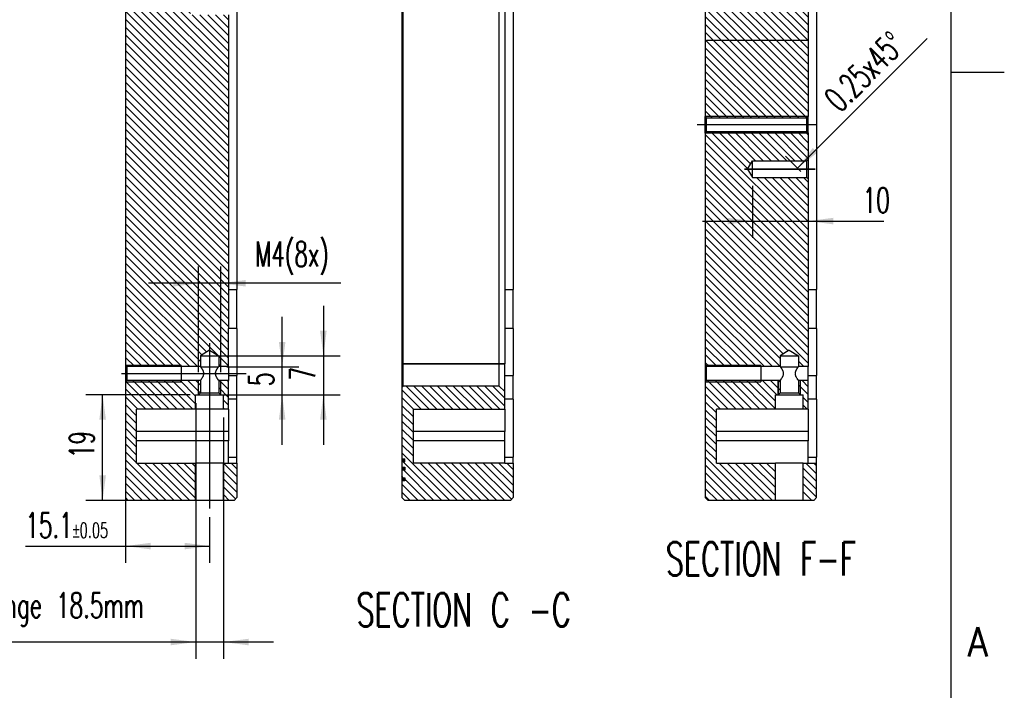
# Model space of a CAD drawing. Header units: millimetres. Extents: x 31 to 872, y 29 to 623.
# Tile 24 of 29: x 754 to 872, y 116 to 196. Entities that reach past the tile are written whole.
import ezdxf

# ---------------------------------------------------------------- set-up
doc = ezdxf.new("R2010")
doc.units = ezdxf.units.MM
doc.linetypes.add('DOT_CENTER', pattern=[14, 12, -1, 0, -1])
doc.layers.add('1', color=7, linetype='Continuous')
doc.styles.add('CONVERTER_11', font='txt.shx', dxfattribs={"width": 0.63})
doc.styles.add('CONVERTER_13', font='txt.shx', dxfattribs={"width": 0.9})
doc.dimstyles.new('ME10_DIM_21', dxfattribs={"dimtxt": 4.5, "dimasz": 4.5, "dimexe": 3, "dimexo": 1.5, "dimgap": 1.5, "dimtad": 1, "dimdsep": 46, "dimtxsty": 'CONVERTER_11', "dimsah": 1, "dimcen": 0.09, "dimclrd": 3, "dimclre": 3, "dimclrt": 3, "dimadec": 0, "dimazin": 0, "dimtfac": 1, "dimtdec": 4, "dimtix": 1, "dimtmove": 0, "dimatfit": 3, "dimfxl": 1, "dimtolj": 1, "dimtzin": 0, "dimarcsym": 0})
doc.dimstyles.new('ME10_DIM_33', dxfattribs={"dimtxt": 4.5, "dimasz": 4.5, "dimexe": 3, "dimexo": 1.5, "dimgap": 1.5, "dimtad": 1, "dimdsep": 46, "dimtxsty": 'CONVERTER_11', "dimsah": 1, "dimcen": 0.09, "dimclrd": 3, "dimclre": 3, "dimclrt": 3, "dimadec": 0, "dimazin": 0, "dimtfac": 1, "dimtdec": 4, "dimtix": 1, "dimtmove": 0, "dimatfit": 3, "dimfxl": 1, "dimtolj": 1, "dimtzin": 0, "dimarcsym": 0})
doc.dimstyles.new('ME10_DIM_36', dxfattribs={"dimtxt": 4.5, "dimasz": 4.5, "dimexe": 3, "dimexo": 1.5, "dimgap": 1.5, "dimtad": 1, "dimdsep": 46, "dimtxsty": 'CONVERTER_11', "dimsah": 1, "dimcen": 0.09, "dimclrd": 3, "dimclre": 3, "dimclrt": 3, "dimadec": 0, "dimazin": 0, "dimtfac": 1, "dimtdec": 4, "dimtix": 1, "dimtmove": 0, "dimatfit": 3, "dimfxl": 1, "dimtolj": 1, "dimtzin": 0, "dimarcsym": 0})
doc.dimstyles.new('ME10_DIM_37', dxfattribs={"dimtxt": 4.5, "dimasz": 4.5, "dimexe": 3, "dimexo": 1.5, "dimgap": 1.5, "dimtad": 1, "dimdsep": 46, "dimtxsty": 'CONVERTER_11', "dimsah": 1, "dimcen": 0.09, "dimclrd": 3, "dimclre": 3, "dimclrt": 3, "dimadec": 0, "dimazin": 0, "dimtfac": 1, "dimtdec": 4, "dimtix": 1, "dimtmove": 0, "dimatfit": 3, "dimfxl": 1, "dimtolj": 1, "dimtzin": 0, "dimarcsym": 0})
doc.dimstyles.new('ME10_DIM_38', dxfattribs={"dimtxt": 4.5, "dimasz": 4.5, "dimexe": 3, "dimexo": 1.5, "dimgap": 1.5, "dimtad": 1, "dimdsep": 46, "dimtxsty": 'CONVERTER_11', "dimsah": 1, "dimcen": 0.09, "dimclrd": 3, "dimclre": 3, "dimclrt": 3, "dimadec": 0, "dimazin": 0, "dimtfac": 1, "dimtdec": 4, "dimtix": 1, "dimtmove": 0, "dimatfit": 3, "dimfxl": 1, "dimtolj": 1, "dimtzin": 0, "dimarcsym": 0})
doc.dimstyles.new('ME10_DIM_39', dxfattribs={"dimtxt": 4.5, "dimasz": 4.5, "dimexe": 3, "dimexo": 1.5, "dimgap": 1.5, "dimtad": 1, "dimdsep": 46, "dimtxsty": 'CONVERTER_11', "dimsah": 1, "dimcen": 0.09, "dimclrd": 3, "dimclre": 3, "dimclrt": 3, "dimadec": 0, "dimazin": 0, "dimtol": 1, "dimtp": 0.05, "dimtm": 0.05, "dimtfac": 0.6, "dimtix": 1, "dimtmove": 0, "dimatfit": 3, "dimfxl": 1, "dimtolj": 1, "dimtzin": 0, "dimarcsym": 0})
doc.dimstyles.new('ME10_DIM_42', dxfattribs={"dimtxt": 4.5, "dimasz": 4.5, "dimexe": 3, "dimexo": 1.5, "dimgap": 1.5, "dimtad": 1, "dimdsep": 46, "dimtxsty": 'CONVERTER_11', "dimsah": 1, "dimcen": 0.09, "dimclrd": 3, "dimclre": 3, "dimclrt": 3, "dimadec": 0, "dimazin": 0, "dimtfac": 1, "dimtdec": 4, "dimtix": 1, "dimtmove": 0, "dimatfit": 3, "dimfxl": 1, "dimtolj": 1, "dimtzin": 0, "dimarcsym": 0})
pattern_1 = [(-45, (0, 0), (0.7071068, 0.7071068), [])]
pattern_2 = [(-45, (0, 0), (0.7071068, 0.7071068), [])]

# ---------------------------------------------------------------- blocks, each defined once
blk = doc.blocks.new('E8027-24150__3', base_point=(1253.78, 207.65))
at = {"linetype": 'Continuous'}
h = blk.add_hatch(dxfattribs=at)
h.set_pattern_fill('_USER', color=3, angle=-45, pattern_type=0)
h.set_pattern_definition(pattern_1)
h.paths.add_polyline_path([(1253.9, 290.35), (1254.15, 290.35), (1271.4, 290.35), (1272.4, 290.35), (1272.4, 297.7), (1272.15, 297.95), (1254.15, 297.95), (1253.9, 297.7)])
h = blk.add_hatch(dxfattribs=at)
h.set_pattern_fill('_USER', color=3, angle=-45, pattern_type=0)
h.set_pattern_definition(pattern_1)
h.paths.add_polyline_path([(1272.15, 276.45), (1272.4, 276.7), (1272.4, 290.35), (1271.4, 290.35), (1254.15, 290.35), (1253.9, 290.35), (1253.9, 276.7), (1254.15, 276.45)])
h = blk.add_hatch(dxfattribs=at)
h.set_pattern_fill('_USER', color=3, angle=-45, pattern_type=0)
h.set_pattern_definition(pattern_1)
h.paths.add_polyline_path([(1254.15, 231.71), (1263.9, 231.71), (1267.35, 231.71), (1267.35, 233.65), (1269, 234.64), (1270.65, 233.65), (1270.65, 231.71), (1272.4, 231.71), (1272.4, 238.55), (1272.4, 245.55), (1272.4, 265.45), (1272.15, 265.7), (1262.4, 265.7), (1261.5, 267.2), (1262.4, 268.7), (1272.15, 268.7), (1272.4, 268.95), (1272.4, 273.7), (1272.15, 273.95), (1254.15, 273.95), (1253.9, 273.7), (1253.9, 231.96)])
h = blk.add_hatch(dxfattribs=at)
h.set_pattern_fill('_USER', color=3, angle=-45, pattern_type=0)
h.set_pattern_definition(pattern_1)
h.paths.add_polyline_path([(1267.35, 227), (1267.35, 229.21), (1263.9, 229.21), (1254.15, 229.21), (1253.9, 228.96), (1253.9, 208.15), (1254.4, 207.65), (1266.5, 207.65), (1266.5, 214.37), (1255.9, 214.37), (1255.9, 218.37), (1255.9, 220.07), (1255.9, 224.07), (1266.5, 224.07), (1266.5, 226.65), (1267, 226.65)])
h = blk.add_hatch(dxfattribs=at)
h.set_pattern_fill('_USER', color=3, angle=-45, pattern_type=0)
h.set_pattern_definition(pattern_1)
h.paths.add_polyline_path([(1271, 226.65), (1271.5, 226.65), (1271.5, 224.07), (1272.4, 224.07), (1272.4, 225.86), (1272.4, 229.21), (1270.65, 229.21), (1270.65, 227)])
h = blk.add_hatch(dxfattribs=at)
h.set_pattern_fill('_USER', color=3, angle=-45, pattern_type=0)
h.set_pattern_definition(pattern_1)
h.paths.add_polyline_path([(1273.9, 208.15), (1273.9, 214.37), (1272.4, 214.37), (1271.5, 214.37), (1271.5, 207.65), (1273.4, 207.65)])
at = {"color": 7, "linetype": 'Continuous'}
for p, q in [((1273.9, 320.55), (1273.9, 245.55)), ((1253.9, 297.7), (1253.9, 290.35)), ((1272.4, 297.7), (1272.4, 290.35)), ((1253.9, 290.35), (1253.9, 276.7)), ((1253.9, 290.35), (1254.15, 290.35)), ((1271.4, 290.35), (1254.15, 290.35)), ((1272.4, 290.35), (1271.4, 290.35)), ((1272.4, 290.35), (1272.4, 276.7)), ((1253.9, 273.7), (1253.9, 276.7)), ((1254.15, 276.45), (1253.9, 276.7)), ((1254.15, 273.95), (1254.15, 276.45)), ((1254.15, 276.45), (1272.15, 276.45)), ((1272.15, 276.45), (1272.4, 276.7)), ((1272.15, 273.95), (1272.15, 276.45)), ((1272.4, 273.7), (1272.4, 276.7)), ((1254.15, 273.95), (1253.9, 273.7)), ((1253.9, 273.7), (1253.9, 231.96)), ((1254.15, 273.95), (1272.15, 273.95)), ((1272.15, 273.95), (1272.4, 273.7)), ((1272.4, 273.7), (1272.4, 268.95)), ((1272.15, 268.7), (1272.4, 268.95)), ((1272.4, 268.95), (1272.4, 265.45)), ((1261.5, 267.2), (1262.4, 268.7)), ((1261.5, 267.2), (1262.4, 265.7)), ((1262.4, 268.7), (1272.15, 268.7)), ((1262.4, 265.7), (1262.4, 268.7)), ((1272.15, 265.7), (1272.15, 268.7)), ((1262.4, 265.7), (1272.15, 265.7)), ((1272.15, 265.7), (1272.4, 265.45)), ((1272.4, 265.45), (1272.4, 245.55)), ((1272.4, 245.55), (1272.4, 238.55)), ((1272.4, 245.55), (1273.9, 245.55)), ((1273.9, 238.55), (1273.9, 245.55)), ((1272.4, 238.55), (1272.4, 231.71)), ((1273.9, 238.55), (1272.4, 238.55)), ((1273.9, 238.55), (1273.9, 230.09)), ((1269, 234.64), (1267.35, 233.65)), ((1267.35, 233.65), (1267.35, 231.71)), ((1267.35, 233.65), (1269, 233.65)), ((1269, 234.64), (1270.65, 233.65)), ((1269, 233.65), (1270.65, 233.65)), ((1270.65, 233.65), (1270.65, 231.71)), ((1254.15, 231.71), (1253.9, 231.96)), ((1253.9, 231.96), (1253.9, 228.96)), ((1263.9, 231.71), (1254.15, 231.71)), ((1254.15, 229.21), (1254.15, 231.71)), ((1263.9, 231.71), (1263.9, 229.21)), ((1267.35, 231.71), (1263.9, 231.71)), ((1272.4, 231.71), (1270.65, 231.71)), ((1272.4, 230.09), (1272.4, 231.71)), ((1267.39, 231.65), (1270.61, 231.65)), ((1272.4, 230.09), (1273.9, 230.09)), ((1272.4, 229.21), (1272.4, 230.09)), ((1273.9, 225.86), (1273.9, 230.09)), ((1254.15, 229.21), (1253.9, 228.96)), ((1253.9, 228.96), (1253.9, 208.15)), ((1263.9, 229.21), (1254.15, 229.21)), ((1267.35, 229.21), (1263.9, 229.21)), ((1267.35, 229.21), (1267.35, 227)), ((1272.4, 229.21), (1270.65, 229.21)), ((1270.65, 229.21), (1270.65, 227)), ((1272.4, 225.86), (1272.4, 229.21)), ((1266.5, 224.07), (1266.5, 226.65)), ((1266.5, 226.65), (1267, 226.65)), ((1267.35, 227), (1267, 226.65)), ((1267, 226.65), (1269, 226.65)), ((1267.35, 227), (1269, 227)), ((1269, 227), (1270.65, 227)), ((1269, 226.65), (1271, 226.65)), ((1270.65, 227), (1271, 226.65)), ((1271, 226.65), (1271.5, 226.65)), ((1271.5, 224.07), (1271.5, 226.65)), ((1272.4, 224.07), (1272.4, 225.86)), ((1273.9, 225.86), (1272.4, 225.86)), ((1273.9, 225.86), (1273.9, 215.4)), ((1266.5, 224.07), (1255.9, 224.07)), ((1255.9, 220.07), (1255.9, 224.07)), ((1269, 224.07), (1266.5, 224.07)), ((1271.5, 224.07), (1269, 224.07)), ((1272.4, 224.07), (1271.5, 224.07)), ((1272.4, 224.07), (1272.4, 220.07)), ((1255.9, 218.37), (1255.9, 220.07)), ((1272.4, 220.07), (1272.4, 218.37)), ((1255.9, 214.37), (1255.9, 218.37)), ((1272.4, 215.4), (1272.4, 218.37)), ((1255.9, 214.37), (1266.5, 214.37)), ((1269, 214.37), (1266.5, 214.37)), ((1266.5, 207.65), (1266.5, 214.37)), ((1271.5, 214.37), (1269, 214.37)), ((1271.5, 214.37), (1272.4, 214.37)), ((1271.5, 207.65), (1271.5, 214.37)), ((1272.4, 214.37), (1272.4, 215.4)), ((1272.4, 214.37), (1273.9, 214.37)), ((1273.9, 214.37), (1273.9, 215.4)), ((1273.9, 208.15), (1273.9, 214.37)), ((1254.4, 207.65), (1253.9, 208.15)), ((1266.5, 207.65), (1254.4, 207.65)), ((1269, 207.65), (1266.5, 207.65)), ((1271.5, 207.65), (1269, 207.65)), ((1273.4, 207.65), (1271.5, 207.65)), ((1273.4, 207.65), (1273.9, 208.15))]:
    blk.add_line(p, q, dxfattribs=at)
at = {"color": 3, "linetype": 'Continuous', "const_width": 0.25}
for points in [[(1272.4, 220.07), (1255.9, 220.07)], [(1255.9, 218.37), (1272.4, 218.37)], [(1273.9, 215.4), (1272.4, 215.4)]]:
    blk.add_lwpolyline(points, dxfattribs=at)
at = {"color": 7, "linetype": 'Continuous'}
for points, knots in [([(1267.35, 231.71), (1267.35, 231.71), (1267.36, 231.7), (1267.37, 231.69), (1267.38, 231.67), (1267.39, 231.66), (1267.39, 231.65)], [0, 0, 0, 0, 0.00957811, 0.01915622, 0.04725275, 0.07498628, 0.07498628, 0.07498628, 0.07498628]), ([(1270.61, 231.65), (1270.61, 231.66), (1270.62, 231.67), (1270.63, 231.69), (1270.64, 231.7), (1270.65, 231.71), (1270.65, 231.71)], [0, 0, 0, 0, 0.02775432, 0.05587842, 0.06543235, 0.07498628, 0.07498628, 0.07498628, 0.07498628]), ([(1267.39, 231.65), (1267.42, 231.61), (1267.48, 231.53), (1267.56, 231.42), (1267.64, 231.3), (1267.71, 231.18), (1267.77, 231.05), (1267.83, 230.93), (1267.87, 230.8), (1267.91, 230.67), (1267.92, 230.53), (1267.92, 230.4), (1267.91, 230.27), (1267.88, 230.14), (1267.83, 230.01), (1267.77, 229.87), (1267.7, 229.73), (1267.61, 229.58), (1267.52, 229.45), (1267.45, 229.34), (1267.41, 229.28), (1267.38, 229.24), (1267.36, 229.23), (1267.36, 229.22), (1267.35, 229.21), (1267.35, 229.21)], [0, 0, 0, 0, 0.146779, 0.283398, 0.432425, 0.570152, 0.697679, 0.84727, 0.985884, 1.11598, 1.250491, 1.383056, 1.517157, 1.646338, 1.78368, 1.931645, 2.091675, 2.268119, 2.463168, 2.555835, 2.652968, 2.678583, 2.704512, 2.71335, 2.722189, 2.722189, 2.722189, 2.722189]), ([(1270.65, 229.21), (1270.65, 229.21), (1270.64, 229.22), (1270.64, 229.23), (1270.62, 229.24), (1270.6, 229.28), (1270.55, 229.34), (1270.48, 229.44), (1270.39, 229.57), (1270.3, 229.72), (1270.23, 229.87), (1270.17, 230), (1270.12, 230.14), (1270.09, 230.27), (1270.08, 230.4), (1270.08, 230.53), (1270.09, 230.66), (1270.13, 230.79), (1270.17, 230.93), (1270.23, 231.05), (1270.29, 231.17), (1270.36, 231.29), (1270.44, 231.41), (1270.52, 231.53), (1270.58, 231.61), (1270.61, 231.65)], [0, 0, 0, 0, 0.008695, 0.01739, 0.042864, 0.068038, 0.163243, 0.25416, 0.449253, 0.625755, 0.785844, 0.934611, 1.072612, 1.20233, 1.33655, 1.469154, 1.60363, 1.733551, 1.871926, 2.021212, 2.149323, 2.287734, 2.43757, 2.574754, 2.722188, 2.722188, 2.722188, 2.722188])]:
    blk.add_open_spline(points, degree=3, knots=knots, dxfattribs=at)
at = {"layer": '1', "color": 7, "linetype": 'Continuous'}
for p, q in [((1263.9, 231.71), (1263.9, 231.96)), ((1263.9, 229.21), (1263.9, 228.96))]:
    blk.add_line(p, q, dxfattribs=at)
at = {"layer": '1', "color": 3, "linetype": 'Continuous', "const_width": 0.25}
for points in [[(1272.4, 276.7), (1253.9, 276.7)], [(1272.4, 273.7), (1253.9, 273.7)], [(1253.9, 231.96), (1263.9, 231.96)], [(1253.9, 228.96), (1263.9, 228.96)], [(1267, 226.65), (1267, 229.21)], [(1271, 226.65), (1271, 229.21)]]:
    blk.add_lwpolyline(points, dxfattribs=at)
at = {"layer": '1', "color": 1, "linetype": 'DOT_CENTER', "const_width": 0.25}
for points in [[(1273.9, 275.2), (1252.4, 275.2)], [(1260.9, 267.2), (1273.65, 267.2)]]:
    blk.add_lwpolyline(points, dxfattribs=at)
blk = doc.blocks.new('*D59')
at = {"layer": '1', "color": 3, "linetype": 'Continuous'}
for p, q in [((1262.4, 264.2), (1262.4, 254.87)), ((1272.4, 263.95), (1272.4, 254.87)), ((1253.4, 257.87), (1262.4, 257.87)), ((1262.4, 257.87), (1272.4, 257.87)), ((1272.4, 257.87), (1285.96, 257.87))]:
    blk.add_line(p, q, dxfattribs=at)
at = {"layer": '1', "color": 3}
for points in [[(1257.9, 257.28), (1257.9, 258.46), (1262.4, 257.87)], [(1276.9, 258.46), (1276.9, 257.28), (1272.4, 257.87)]]:
    blk.add_solid(points, dxfattribs=at)
at = {"layer": '1', "color": 3, "insert": (1282.18, 259.37), "char_height": 4.5, "attachment_point": 7, "rotation": 0.0001, "line_spacing_factor": 0.60024, "style": 'CONVERTER_11'}
blk.add_mtext('10', dxfattribs=at)
blk = doc.blocks.new('*D61')
at = {"layer": '1', "color": 3, "linetype": 'Continuous'}
for p, q in [((1270.44, 267.41), (1293.74, 290.7)), ((1271.09, 266.76), (1268.32, 269.53))]:
    blk.add_line(p, q, dxfattribs=at)
at = {"layer": '1', "color": 3}
blk.add_solid([(1273.2, 271.01), (1274.04, 270.17), (1270.44, 267.41)], dxfattribs=at)
at = {"layer": '1', "color": 3, "insert": (1278.11, 277.2), "char_height": 4.5, "attachment_point": 7, "rotation": 45, "line_spacing_factor": 0.60024, "style": 'CONVERTER_11'}
blk.add_mtext('\\C3;0.25\\C3;x45{\\Fgdt;~}', dxfattribs=at)
blk = doc.blocks.new('E8027-24150__7', base_point=(1149.63, 207.65))
at = {"linetype": 'Continuous'}
h = blk.add_hatch(dxfattribs=at)
h.set_pattern_fill('_USER', color=3, angle=-45, pattern_type=0)
h.set_pattern_definition(pattern_2)
h.paths.add_polyline_path([(1161.2, 298.69), (1150, 298.69), (1149.75, 298.44), (1149.75, 231.96), (1150, 231.71), (1159.75, 231.71), (1163.2, 231.71), (1163.2, 233.65), (1164.85, 234.64), (1166.5, 233.65), (1166.5, 231.71), (1168.25, 231.71), (1168.25, 238.55), (1168.25, 245.55), (1168.25, 294.95), (1161.45, 294.95), (1161.45, 298.15), (1161.45, 298.44)])
h = blk.add_hatch(dxfattribs=at)
h.set_pattern_fill('_USER', color=3, angle=-45, pattern_type=0)
h.set_pattern_definition(pattern_2)
h.paths.add_polyline_path([(1151.75, 220.07), (1151.75, 218.37), (1151.75, 214.37), (1162.35, 214.37), (1162.35, 207.65), (1150.25, 207.65), (1149.75, 208.15), (1149.75, 228.96), (1150, 229.21), (1159.75, 229.21), (1163.2, 229.21), (1163.2, 227), (1162.85, 226.65), (1162.35, 226.65), (1162.35, 224.07), (1151.75, 224.07)])
h = blk.add_hatch(dxfattribs=at)
h.set_pattern_fill('_USER', color=3, angle=-45, pattern_type=0)
h.set_pattern_definition(pattern_2)
h.paths.add_polyline_path([(1166.85, 226.65), (1167.35, 226.65), (1167.35, 224.07), (1168.25, 224.07), (1168.25, 225.86), (1168.25, 229.21), (1166.5, 229.21), (1166.5, 227)])
h = blk.add_hatch(dxfattribs=at)
h.set_pattern_fill('_USER', color=3, angle=-45, pattern_type=0)
h.set_pattern_definition(pattern_2)
h.paths.add_polyline_path([(1168.25, 214.37), (1169.75, 214.37), (1169.75, 208.15), (1169.25, 207.65), (1167.35, 207.65), (1167.35, 214.37)])
at = {"color": 7, "linetype": 'Continuous'}
for p, q in [((1169.75, 320.55), (1169.75, 245.55)), ((1149.75, 298.44), (1149.75, 231.96)), ((1168.25, 294.95), (1168.25, 245.55)), ((1168.25, 245.55), (1169.75, 245.55)), ((1168.25, 245.55), (1168.25, 238.55)), ((1169.75, 238.55), (1169.75, 245.55)), ((1168.25, 231.71), (1168.25, 238.55)), ((1169.75, 238.55), (1168.25, 238.55)), ((1169.75, 238.55), (1169.75, 230.09)), ((1164.85, 234.64), (1163.2, 233.65)), ((1163.2, 233.65), (1163.2, 231.71)), ((1163.2, 233.65), (1164.85, 233.65)), ((1164.85, 234.64), (1166.5, 233.65)), ((1164.85, 233.65), (1166.5, 233.65)), ((1166.5, 233.65), (1166.5, 231.71)), ((1150, 231.71), (1149.75, 231.96)), ((1149.75, 231.96), (1149.75, 228.96)), ((1150, 231.71), (1150, 229.21)), ((1159.75, 231.71), (1150, 231.71)), ((1159.75, 231.71), (1159.75, 229.21)), ((1163.2, 231.71), (1159.75, 231.71)), ((1168.25, 231.71), (1166.5, 231.71)), ((1168.25, 231.71), (1168.25, 230.09)), ((1163.24, 231.65), (1166.46, 231.65)), ((1168.25, 230.09), (1169.75, 230.09)), ((1168.25, 230.09), (1168.25, 229.21)), ((1169.75, 225.86), (1169.75, 230.09)), ((1150, 229.21), (1149.75, 228.96)), ((1149.75, 228.96), (1149.75, 208.15)), ((1159.75, 229.21), (1150, 229.21)), ((1163.2, 229.21), (1159.75, 229.21)), ((1163.2, 229.21), (1163.2, 227)), ((1166.5, 229.21), (1166.5, 227)), ((1168.25, 229.21), (1166.5, 229.21)), ((1168.25, 225.86), (1168.25, 229.21)), ((1162.35, 224.07), (1162.35, 226.65)), ((1162.35, 226.65), (1162.85, 226.65)), ((1163.2, 227), (1162.85, 226.65)), ((1162.85, 226.65), (1164.85, 226.65)), ((1163.2, 227), (1164.85, 227)), ((1164.85, 227), (1166.5, 227)), ((1164.85, 226.65), (1166.85, 226.65)), ((1166.5, 227), (1166.85, 226.65)), ((1166.85, 226.65), (1167.35, 226.65)), ((1167.35, 224.07), (1167.35, 226.65)), ((1169.75, 225.86), (1168.25, 225.86)), ((1168.25, 224.07), (1168.25, 225.86)), ((1169.75, 215.4), (1169.75, 225.86)), ((1151.75, 220.07), (1151.75, 224.07)), ((1162.35, 224.07), (1151.75, 224.07)), ((1164.85, 224.07), (1162.35, 224.07)), ((1167.35, 224.07), (1164.85, 224.07)), ((1168.25, 224.07), (1167.35, 224.07)), ((1168.25, 224.07), (1168.25, 220.07)), ((1151.75, 218.37), (1151.75, 220.07)), ((1168.25, 220.07), (1168.25, 218.37)), ((1151.75, 214.37), (1151.75, 218.37)), ((1168.25, 215.4), (1168.25, 218.37)), ((1151.75, 214.37), (1162.35, 214.37)), ((1164.85, 214.37), (1162.35, 214.37)), ((1162.35, 207.65), (1162.35, 214.37)), ((1167.35, 214.37), (1164.85, 214.37)), ((1167.35, 214.37), (1168.25, 214.37)), ((1167.35, 207.65), (1167.35, 214.37)), ((1168.25, 214.37), (1168.25, 215.4)), ((1168.25, 214.37), (1169.75, 214.37)), ((1169.75, 214.37), (1169.75, 215.4)), ((1169.75, 214.37), (1169.75, 208.15)), ((1150.25, 207.65), (1149.75, 208.15)), ((1162.35, 207.65), (1150.25, 207.65)), ((1164.85, 207.65), (1162.35, 207.65)), ((1167.35, 207.65), (1164.85, 207.65)), ((1169.25, 207.65), (1167.35, 207.65)), ((1169.25, 207.65), (1169.75, 208.15))]:
    blk.add_line(p, q, dxfattribs=at)
at = {"color": 3, "linetype": 'Continuous', "const_width": 0.25}
for points in [[(1168.25, 220.07), (1151.75, 220.07)], [(1151.75, 218.37), (1168.25, 218.37)], [(1169.75, 215.4), (1168.25, 215.4)]]:
    blk.add_lwpolyline(points, dxfattribs=at)
at = {"color": 7, "linetype": 'Continuous'}
for points, knots in [([(1163.2, 231.71), (1163.2, 231.71), (1163.21, 231.7), (1163.22, 231.69), (1163.23, 231.67), (1163.24, 231.66), (1163.24, 231.65)], [0, 0, 0, 0, 0.0095781, 0.0191562, 0.04725581, 0.07498628, 0.07498628, 0.07498628, 0.07498628]), ([(1166.46, 231.65), (1166.46, 231.66), (1166.47, 231.67), (1166.48, 231.69), (1166.49, 231.7), (1166.5, 231.71), (1166.5, 231.71)], [0, 0, 0, 0, 0.02775587, 0.05587842, 0.06543235, 0.07498628, 0.07498628, 0.07498628, 0.07498628]), ([(1163.24, 231.65), (1163.27, 231.61), (1163.33, 231.53), (1163.41, 231.42), (1163.49, 231.3), (1163.56, 231.18), (1163.62, 231.05), (1163.68, 230.93), (1163.72, 230.8), (1163.76, 230.67), (1163.77, 230.53), (1163.77, 230.4), (1163.76, 230.27), (1163.73, 230.14), (1163.68, 230.01), (1163.62, 229.87), (1163.55, 229.73), (1163.46, 229.58), (1163.37, 229.45), (1163.3, 229.34), (1163.26, 229.28), (1163.23, 229.24), (1163.21, 229.23), (1163.21, 229.22), (1163.2, 229.21), (1163.2, 229.21)], [0, 0, 0, 0, 0.146779, 0.283398, 0.432425, 0.570152, 0.697679, 0.84727, 0.985884, 1.11598, 1.250491, 1.383056, 1.517157, 1.646338, 1.78368, 1.931645, 2.091675, 2.268119, 2.463168, 2.555835, 2.652968, 2.678583, 2.704512, 2.71335, 2.722189, 2.722189, 2.722189, 2.722189]), ([(1166.5, 229.21), (1166.5, 229.21), (1166.49, 229.22), (1166.49, 229.23), (1166.47, 229.24), (1166.44, 229.28), (1166.4, 229.34), (1166.33, 229.44), (1166.24, 229.57), (1166.15, 229.72), (1166.08, 229.87), (1166.02, 230), (1165.97, 230.14), (1165.94, 230.27), (1165.93, 230.4), (1165.93, 230.53), (1165.94, 230.66), (1165.98, 230.79), (1166.02, 230.93), (1166.08, 231.05), (1166.14, 231.18), (1166.21, 231.3), (1166.29, 231.41), (1166.37, 231.53), (1166.43, 231.61), (1166.46, 231.65)], [0, 0, 0, 0, 0.008745, 0.01749, 0.043141, 0.068484, 0.164327, 0.255823, 0.450688, 0.626997, 0.786924, 0.935415, 1.073184, 1.202704, 1.336919, 1.46953, 1.604023, 1.734181, 1.872834, 2.022451, 2.150361, 2.288535, 2.438091, 2.575034, 2.722188, 2.722188, 2.722188, 2.722188])]:
    blk.add_open_spline(points, degree=3, knots=knots, dxfattribs=at)
at = {"layer": '1', "color": 7, "linetype": 'Continuous'}
for p, q in [((1159.75, 231.71), (1159.75, 231.96)), ((1159.75, 229.21), (1159.75, 228.96))]:
    blk.add_line(p, q, dxfattribs=at)
at = {"layer": '1', "color": 1, "linetype": 'DOT_CENTER', "const_width": 0.25}
for points in [[(1164.85, 206.15), (1164.85, 235.93)], [(1171.47, 230.46), (1149.01, 230.46)]]:
    blk.add_lwpolyline(points, dxfattribs=at)
at = {"layer": '1', "color": 3, "linetype": 'Continuous', "const_width": 0.25}
for points in [[(1149.75, 231.96), (1159.75, 231.96)], [(1149.75, 228.96), (1159.75, 228.96)], [(1162.85, 226.65), (1162.85, 229.21)], [(1166.85, 226.65), (1166.85, 229.21)]]:
    blk.add_lwpolyline(points, dxfattribs=at)
blk = doc.blocks.new('*D73')
at = {"layer": '1', "color": 3, "linetype": 'Continuous'}
for p, q in [((1162.85, 230.71), (1162.85, 249.69)), ((1166.85, 230.71), (1166.85, 249.69)), ((1162.85, 246.69), (1153.85, 246.69)), ((1166.85, 246.69), (1162.85, 246.69)), ((1188.43, 246.69), (1166.85, 246.69))]:
    blk.add_line(p, q, dxfattribs=at)
at = {"layer": '1', "color": 3}
for points in [[(1158.35, 246.1), (1158.35, 247.28), (1162.85, 246.69)], [(1171.35, 247.28), (1171.35, 246.1), (1166.85, 246.69)]]:
    blk.add_solid(points, dxfattribs=at)
at = {"layer": '1', "color": 3, "insert": (1173.04, 248.19), "char_height": 4.5, "attachment_point": 7, "rotation": 0.0001, "line_spacing_factor": 0.60024, "style": 'CONVERTER_11'}
blk.add_mtext('\\C3;M\\C3;4\\C3;(8x)', dxfattribs=at)
blk = doc.blocks.new('*D76')
at = {"layer": '1', "color": 3, "linetype": 'Continuous'}
for p, q in [((1162.35, 225.15), (1162.35, 179.19)), ((1167.35, 222.57), (1167.35, 179.19)), ((1162.35, 182.19), (1063.72, 182.19)), ((1167.35, 182.19), (1162.35, 182.19)), ((1176.35, 182.19), (1167.35, 182.19))]:
    blk.add_line(p, q, dxfattribs=at)
at = {"layer": '1', "color": 3}
for points in [[(1157.85, 181.6), (1157.85, 182.78), (1162.35, 182.19)], [(1171.85, 182.78), (1171.85, 181.6), (1167.35, 182.19)]]:
    blk.add_solid(points, dxfattribs=at)
at = {"layer": '1', "color": 3, "char_height": 4.5, "attachment_point": 7, "rotation": 0.0001, "line_spacing_factor": 0.60024, "style": 'CONVERTER_11'}
for s, insert in [('\\C3; {\\Fgdt;n}\\C3;5\\C3;H7 (8x)', (1103, 191.79)), ('                 Passungslänge 18.5mm', (1063.72, 185.04))]:
    blk.add_mtext(s, dxfattribs=dict(at, insert=insert))
blk = doc.blocks.new('*D77')
at = {"layer": '1', "color": 3, "linetype": 'Continuous'}
for p, q in [((1161.35, 226.65), (1142.64, 226.65)), ((1145.64, 207.65), (1145.64, 226.65)), ((1160.85, 207.65), (1142.64, 207.65))]:
    blk.add_line(p, q, dxfattribs=at)
at = {"layer": '1', "color": 3}
for points in [[(1146.23, 222.15), (1145.04, 222.15), (1145.64, 226.65)], [(1145.04, 212.15), (1146.23, 212.15), (1145.64, 207.65)]]:
    blk.add_solid(points, dxfattribs=at)
at = {"layer": '1', "color": 3, "insert": (1144.14, 215.26), "char_height": 4.5, "attachment_point": 7, "rotation": 90, "line_spacing_factor": 0.60024, "style": 'CONVERTER_11'}
blk.add_mtext('19', dxfattribs=at)
blk = doc.blocks.new('*D78')
at = {"layer": '1', "color": 3, "linetype": 'Continuous'}
for p, q in [((1177.89, 231.65), (1177.89, 240.65)), ((1167.96, 231.65), (1180.89, 231.65)), ((1177.89, 226.65), (1177.89, 231.65)), ((1168.35, 226.65), (1180.89, 226.65)), ((1177.89, 217.65), (1177.89, 226.65))]:
    blk.add_line(p, q, dxfattribs=at)
at = {"layer": '1', "color": 3}
for points in [[(1177.3, 236.15), (1178.48, 236.15), (1177.89, 231.65)], [(1178.48, 222.15), (1177.3, 222.15), (1177.89, 226.65)]]:
    blk.add_solid(points, dxfattribs=at)
at = {"layer": '1', "color": 3, "insert": (1176.39, 228.21), "char_height": 4.5, "attachment_point": 7, "rotation": 90, "line_spacing_factor": 0.60024, "style": 'CONVERTER_11'}
blk.add_mtext('5', dxfattribs=at)
blk = doc.blocks.new('*D79')
at = {"layer": '1', "color": 3, "linetype": 'Continuous'}
for p, q in [((1149.75, 227.46), (1149.75, 196.44)), ((1164.85, 204.65), (1164.85, 196.44)), ((1131.76, 199.44), (1149.75, 199.44)), ((1149.75, 199.44), (1164.85, 199.44))]:
    blk.add_line(p, q, dxfattribs=at)
at = {"layer": '1', "color": 3}
for points in [[(1154.25, 200.03), (1154.25, 198.85), (1149.75, 199.44)], [(1160.35, 198.85), (1160.35, 200.03), (1164.85, 199.44)]]:
    blk.add_solid(points, dxfattribs=at)
at = {"layer": '1', "color": 3, "insert": (1131.76, 200.94), "char_height": 4.5, "attachment_point": 7, "rotation": 0.0001, "line_spacing_factor": 0.60024, "style": 'CONVERTER_11'}
blk.add_mtext('\\C3;15.1\\C3;\\H2.7;{\\Fgdt;`}0.05', dxfattribs=at)
blk = doc.blocks.new('*D82')
at = {"layer": '1', "color": 3, "linetype": 'Continuous'}
for p, q in [((1185.29, 242.65), (1185.29, 233.65)), ((1166.35, 233.65), (1188.29, 233.65)), ((1185.29, 233.65), (1185.29, 226.65)), ((1166.35, 226.65), (1188.29, 226.65)), ((1185.29, 226.65), (1185.29, 217.65))]:
    blk.add_line(p, q, dxfattribs=at)
at = {"layer": '1', "color": 3}
for points in [[(1184.7, 238.15), (1185.88, 238.15), (1185.29, 233.65)], [(1185.88, 222.15), (1184.7, 222.15), (1185.29, 226.65)]]:
    blk.add_solid(points, dxfattribs=at)
at = {"layer": '1', "color": 3, "insert": (1183.79, 229.21), "char_height": 4.5, "attachment_point": 7, "rotation": 90, "line_spacing_factor": 0.60024, "style": 'CONVERTER_11'}
blk.add_mtext('7', dxfattribs=at)
blk = doc.blocks.new('E8027-24150__9', base_point=(1199.28, 207.65))
at = {"linetype": 'Continuous'}
h = blk.add_hatch(dxfattribs=at)
h.set_pattern_fill('_USER', color=3, angle=-45, pattern_type=0)
h.set_pattern_definition(pattern_1)
h.paths.add_polyline_path([(1199.4, 227.96), (1199.4, 215.12), (1199.9, 215.12), (1199.9, 215.1), (1199.9, 214.95), (1199.9, 214.75), (1199.9, 214.59), (1199.4, 214.59), (1199.4, 213.61), (1199.9, 213.61), (1199.9, 213.45), (1199.9, 213.35), (1199.9, 213.15), (1199.9, 213.06), (1199.4, 213.06), (1199.4, 211.74), (1199.9, 211.74), (1199.9, 211.65), (1199.9, 211.4), (1199.9, 211.25), (1199.9, 211.19), (1199.4, 211.19), (1199.4, 208.15), (1199.9, 207.65), (1218.9, 207.65), (1219.4, 208.15), (1219.4, 214.37), (1217.9, 214.37), (1201.4, 214.37), (1201.4, 218.37), (1201.4, 220.07), (1201.4, 224.07), (1217.9, 224.07), (1217.9, 225.86), (1217.9, 227.21), (1216.9, 228.21), (1199.65, 228.21)])
at = {"color": 7, "linetype": 'Continuous'}
for p, q in [((1199.4, 324.3), (1199.4, 232.21)), ((1199.65, 232.21), (1199.65, 324.55)), ((1219.4, 320.55), (1219.4, 245.55)), ((1216.9, 232.21), (1216.9, 306.19)), ((1217.9, 306.19), (1217.9, 245.55)), ((1217.9, 245.55), (1217.9, 238.55)), ((1217.9, 245.55), (1219.4, 245.55)), ((1219.4, 238.55), (1219.4, 245.55)), ((1217.9, 238.55), (1217.9, 232.21)), ((1219.4, 238.55), (1217.9, 238.55)), ((1219.4, 238.55), (1219.4, 230.09)), ((1199.4, 232.21), (1199.4, 227.96)), ((1199.65, 228.21), (1199.65, 232.21)), ((1216.9, 228.21), (1216.9, 232.21)), ((1217.9, 230.09), (1217.9, 232.21)), ((1217.9, 227.21), (1217.9, 230.09)), ((1217.9, 230.09), (1219.4, 230.09)), ((1219.4, 225.86), (1219.4, 230.09)), ((1199.4, 227.96), (1199.65, 228.21)), ((1216.9, 228.21), (1199.65, 228.21)), ((1217.9, 227.21), (1216.9, 228.21)), ((1199.4, 227.96), (1199.4, 215.12)), ((1217.9, 225.86), (1217.9, 227.21)), ((1217.9, 224.07), (1217.9, 225.86)), ((1219.4, 225.86), (1217.9, 225.86)), ((1219.4, 225.86), (1219.4, 215.4)), ((1201.4, 224.07), (1201.4, 220.07)), ((1201.4, 224.07), (1217.9, 224.07)), ((1217.9, 224.07), (1217.9, 220.07)), ((1201.4, 220.07), (1201.4, 218.37)), ((1217.9, 218.37), (1217.9, 220.07)), ((1201.4, 218.37), (1201.4, 214.37)), ((1217.9, 215.4), (1217.9, 218.37)), ((1199.4, 215.12), (1199.4, 215.1)), ((1199.4, 215.12), (1199.9, 215.12)), ((1199.4, 215.1), (1199.4, 214.95)), ((1199.4, 215.1), (1199.9, 215.1)), ((1199.4, 214.95), (1199.4, 214.75)), ((1199.4, 214.95), (1199.9, 214.95)), ((1199.4, 214.75), (1199.4, 214.59)), ((1199.4, 214.75), (1199.9, 214.75)), ((1199.4, 214.59), (1199.4, 213.61)), ((1199.9, 214.59), (1199.4, 214.59)), ((1199.9, 215.1), (1199.9, 215.12)), ((1199.9, 214.95), (1199.9, 215.1)), ((1199.9, 214.75), (1199.9, 214.95)), ((1199.9, 214.59), (1199.9, 214.75)), ((1217.9, 214.37), (1201.4, 214.37)), ((1217.9, 214.37), (1217.9, 215.4)), ((1217.9, 214.37), (1219.4, 214.37)), ((1219.4, 214.37), (1219.4, 215.4)), ((1219.4, 214.37), (1219.4, 208.15)), ((1199.4, 213.61), (1199.4, 213.45)), ((1199.4, 213.61), (1199.9, 213.61)), ((1199.4, 213.45), (1199.4, 213.35)), ((1199.4, 213.45), (1199.9, 213.45)), ((1199.4, 213.35), (1199.4, 213.15)), ((1199.4, 213.35), (1199.9, 213.35)), ((1199.4, 213.15), (1199.9, 213.15)), ((1199.4, 213.15), (1199.4, 213.06)), ((1199.4, 213.06), (1199.4, 211.74)), ((1199.9, 213.06), (1199.4, 213.06)), ((1199.9, 213.61), (1199.9, 213.45)), ((1199.9, 213.45), (1199.9, 213.35)), ((1199.9, 213.35), (1199.9, 213.15)), ((1199.9, 213.15), (1199.9, 213.06)), ((1199.4, 211.74), (1199.4, 211.65)), ((1199.4, 211.74), (1199.9, 211.74)), ((1199.4, 211.65), (1199.4, 211.4)), ((1199.4, 211.65), (1199.9, 211.65)), ((1199.4, 211.4), (1199.9, 211.4)), ((1199.4, 211.4), (1199.4, 211.25)), ((1199.4, 211.25), (1199.9, 211.25)), ((1199.4, 211.25), (1199.4, 211.19)), ((1199.4, 211.19), (1199.4, 208.15)), ((1199.9, 211.19), (1199.4, 211.19)), ((1199.9, 211.74), (1199.9, 211.65)), ((1199.9, 211.65), (1199.9, 211.4)), ((1199.9, 211.4), (1199.9, 211.25)), ((1199.9, 211.25), (1199.9, 211.19)), ((1199.9, 207.65), (1199.4, 208.15)), ((1218.9, 207.65), (1199.9, 207.65)), ((1218.9, 207.65), (1219.4, 208.15))]:
    blk.add_line(p, q, dxfattribs=at)
at = {"color": 3, "linetype": 'Continuous', "const_width": 0.25}
for points in [[(1199.4, 232.21), (1199.65, 232.21)], [(1199.65, 232.21), (1216.9, 232.21)], [(1216.9, 232.21), (1217.9, 232.21)], [(1217.9, 220.07), (1201.4, 220.07)], [(1217.9, 218.37), (1201.4, 218.37)], [(1219.4, 215.4), (1217.9, 215.4)]]:
    blk.add_lwpolyline(points, dxfattribs=at)
blk = doc.blocks.new('C_-C__10', base_point=(1205.4, 466.05))
blk.add_blockref('E8027-24150__9', (1199.275, 207.65))
at = {"layer": '1', "color": 3, "insert": (1210.5, 191), "char_height": 6, "attachment_point": 2, "line_spacing_factor": 1.080432, "style": 'CONVERTER_11'}
blk.add_mtext('SECTION C -C', dxfattribs=at)
blk = doc.blocks.new('Drawing_Grid_Zones', base_point=(37.09, 35.62))
at = {"layer": '1', "color": 4, "linetype": 'Continuous'}
blk.add_line((871.74, 189.74), (865.39, 189.74), dxfattribs=at)
at = {"layer": '1', "color": 4, "insert": (868.56, 121.48), "char_height": 3.5, "attachment_point": 5, "line_spacing_factor": 1.080432, "style": 'CONVERTER_13'}
blk.add_mtext('A', dxfattribs=at)
blk = doc.blocks.new('A1_Size_Verigy_Frame', base_point=(37.09, 35.62))
at = {"layer": '1', "color": 7, "linetype": 'Continuous'}
blk.add_line((865.39, 38.62), (865.39, 613.92), dxfattribs=at)
at = {"layer": '1'}
blk.add_blockref('Drawing_Grid_Zones', (37.09, 35.62), dxfattribs=at)
blk = doc.blocks.new('F-F__4', base_point=(1259.9, 466.05))
blk.add_blockref('E8027-24150__3', (1253.775, 207.65))
at = {"layer": '1'}
blk.add_blockref('*D61', (0, 0), dxfattribs=at)
at = {"layer": '1', "color": 4, "insert": (1263.9, 200.15), "char_height": 6, "attachment_point": 2, "line_spacing_factor": 1.080432, "style": 'CONVERTER_11'}
blk.add_mtext('SECTION F-F', dxfattribs=at)
at = {"layer": '1'}
dim = blk.add_linear_dim(base=(1262.4, 257.868), p1=(1272.4, 265.45), p2=(1262.4, 265.7), dimstyle='ME10_DIM_21', dxfattribs=at)
dim.commit()
dim.dimension.update_dxf_attribs({"geometry": '*D59', "text_midpoint": (1284.071, 261.618), "text_rotation": 0.00014})
blk = doc.blocks.new('B_-B__8', base_point=(1155.75, 466.05))
blk.add_blockref('E8027-24150__7', (1149.625, 207.65))
at = {"layer": '1'}
for base, p1, p2, text, dimstyle, override, picture, middle in [((1166.85, 246.688), (1162.85, 229.21), (1166.85, 229.21), '<>(8x)', 'ME10_DIM_33', {"dimpost": 'M<>(8x)'}, '*D73', (1180.351, 250.438)), ((1167.35, 182.187), (1162.35, 226.65), (1167.35, 224.07), '<>\\S^                   Passungslänge 18.5mm;H7 (8x)', 'ME10_DIM_36', {"dimpost": ' {\\Fgdt;n}<>H7 (8x)'}, '*D76', (1111.326, 189.987))]:
    dim = blk.add_linear_dim(base=base, p1=p1, p2=p2, text=text, dimstyle=dimstyle, override=override, dxfattribs=at)
    dim.commit()
    dim.dimension.update_dxf_attribs({"geometry": picture, "text_midpoint": middle, "text_rotation": 0.00014})
for base, p1, p2, dimstyle, picture, middle in [((1185.289, 233.65), (1164.85, 226.65), (1164.85, 233.65), 'ME10_DIM_42', '*D82', (1181.539, 230.15)), ((1177.891, 226.65), (1166.455, 231.65), (1166.85, 226.65), 'ME10_DIM_38', '*D78', (1174.141, 229.15)), ((1145.637, 207.65), (1162.85, 226.65), (1162.35, 207.65), 'ME10_DIM_37', '*D77', (1141.887, 217.15))]:
    dim = blk.add_linear_dim(base=base, p1=p1, p2=p2, angle=90, dimstyle=dimstyle, dxfattribs=at)
    dim.commit()
    dim.dimension.update_dxf_attribs({"geometry": picture, "text_midpoint": middle, "text_rotation": 90})
dim = blk.add_linear_dim(base=(1149.75, 199.437), p1=(1164.85, 206.15), p2=(1149.75, 228.96), dimstyle='ME10_DIM_39', dxfattribs=at)
dim.commit()
dim.dimension.update_dxf_attribs({"geometry": '*D79', "text_midpoint": (1139.467, 203.187), "text_rotation": 0.00014})

msp = doc.modelspace()

# ---------------------------------------------------------------- block references
msp.add_blockref('A1_Size_Verigy_Frame', (37.09, 35.62))
at = {"xscale": 0.66666666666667, "yscale": 0.66666666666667, "zscale": 0.66666666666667}
for name, p in [('B_-B__8', (770.5, 310.7)), ('C_-C__10', (803.6, 310.7)), ('F-F__4', (839.93, 310.7))]:
    msp.add_blockref(name, p, dxfattribs=at)

doc.saveas('drawing.dxf')
